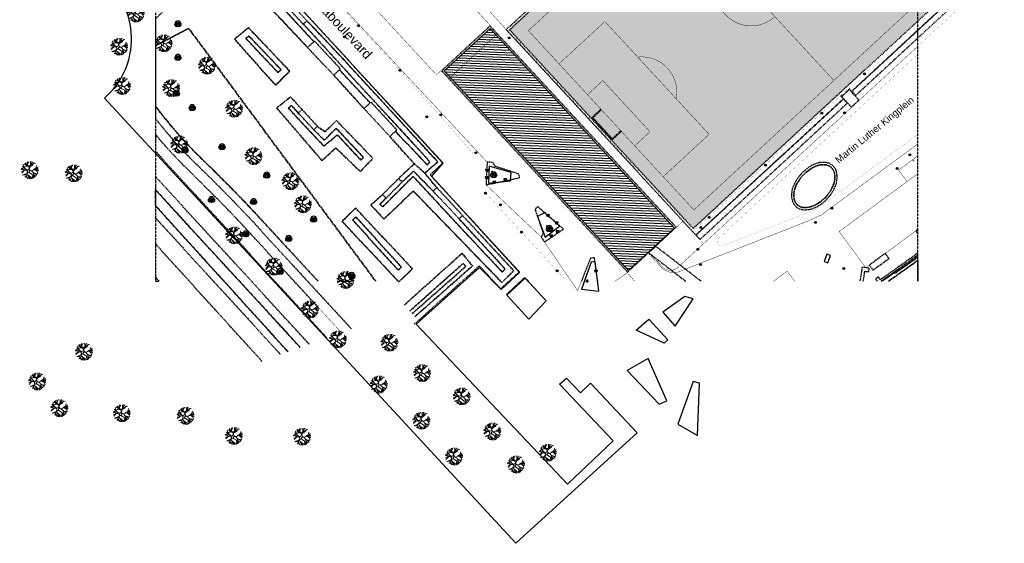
# Model space of a CAD drawing. Header units: millimetres. Extents: x 164440972 to 164699268, y 418448482 to 418717188.
# Tile 1 of 4: x 164440972 to 164699268, y 418448482 to 418585705. Entities that reach past the tile are written whole.
import ezdxf
from ezdxf.enums import TextEntityAlignment as Align

# ---------------------------------------------------------------- set-up
doc = ezdxf.new("R2010")
doc.units = ezdxf.units.MM
doc.header["$LTSCALE"] = 100
doc.linetypes.add('HIDDEN', pattern=[9.525, 6.35, -3.175])
doc.linetypes.add('HIDDEN2', pattern=[4.7625, 3.175, -1.5875])
doc.layers.get('Defpoints').update_dxf_attribs({"color": 6})
for name, color, linetype in [('ADRES_STRAATNAAM', 7, 'Continuous'), ('BEGROEIDTERREINDEEL', 3, 'HIDDEN2'), ('F-IA----_OBJECTDEF', 8, 'Continuous'), ('ONBEGROEIDTERREINDEEL', 15, 'HIDDEN2'), ('OVERBRUGGINGSDEEL', 8, 'Continuous'), ('OVERIGBOUWWERK', 7, 'Continuous'), ('PAND', 1, 'Continuous'), ('PUT', 8, 'Continuous'), ('RASTERVERDELING', 8, 'HIDDEN'), ('SCHEIDING', 14, 'HIDDEN2'), ('STRAATMEUBILAIR', 14, 'Continuous'), ('T--L9041_VERHARDING_Sportveld', 255, 'Continuous'), ('VEGETATIEOBJECT', 92, 'Continuous'), ('WEGDEEL', 8, 'Continuous'), ('WEGINRICHTINGSELEMENT', 7, 'Continuous')]:
    doc.layers.add(name, color=color, linetype=linetype)
doc.layers.add('T--A9041_VERHARDING_Sportveld', color=92, linetype='Continuous', transparency=0.8)
doc.layers.add('T--L9042_BOMEN', color=84, linetype='Continuous', lineweight=0)
doc.styles.get("Standard").update_dxf_attribs({"font": 'arial.ttf'})

# ---------------------------------------------------------------- blocks, each defined once
blk = doc.blocks.new('PUT')
at = {"flags": 128}
blk.add_lwpolyline([(-150, 0), (150, 0)], dxfattribs=at)
blk.add_circle((0, 0), 250)
blk.add_point((0, 0))
blk = doc.blocks.new('VEGETATIEOBJECT')
for centre in [(-200, -200), (0, 200), (200, -200)]:
    blk.add_circle(centre, 600)
blk.add_point((0, 0))
blk = doc.blocks.new('STRAATMEUBILAIR')
at = {"flags": 128}
blk.add_lwpolyline([(-300, 0), (-200, 0), (-200, 300), (200, 300), (200, 0), (300, 0), (300, 300), (400, 300), (400, 400), (-400, 400), (-400, 300), (-300, 300), (-300, 0)], dxfattribs=at)
blk.add_point((0, 0))
blk = doc.blocks.new('LICHTPUNT')
at = {"flags": 128}
for points in [[(-100, -200), (-300, -500)], [(0, -200), (0, -600)], [(100, -200), (300, -500)]]:
    blk.add_lwpolyline(points, dxfattribs=at)
blk.add_circle((0, 0), 100)
blk.add_point((0, 0))
blk = doc.blocks.new('boom15')
for p, q in [((-1284, 245), (-1881, 157)), ((-1106, 279), (-1876, -213)), ((-837, 1233), (-1799, 760)), ((-1799, 760), (-667, 633)), ((-1355, 546), (-1704, 1021)), ((-1202, 1372), (-1390, 1455)), ((-707, 259), (-1355, 546)), ((-665, 606), (-1202, 1372)), ((-933, 989), (-1054, 1855)), ((-414, 1658), (-921, 1885)), ((-527, 1919), (-502, 2147)), ((-299, 1379), (-527, 1919)), ((-20, 1187), (-299, 1379)), ((-297, 1976), (-228, 2217)), ((-130, 1313), (-297, 1976)), ((6, 1614), (36, 1887)), ((103, 1333), (6, 1614)), ((33, 1616), (578, 2305)), ((36, 1887), (179, 2324)), ((691, 1213), (1174, 1580)), ((742, 946), (1443, 1197)), ((803, 1277), (976, 1988)), ((976, 1988), (974, 2222)), ((994, 1781), (1631, 1936)), ((1174, 1580), (1359, 2157)), ((1245, -58), (2008, 208)), ((1443, 1197), (1872, 1759)), ((1796, 54), (2626, -145)), ((2008, 208), (2349, 852)), ((2095, 351), (2621, 433)), ((2217, -9), (2566, 238)), ((-657, -622), (-1779, -801)), ((-1067, -892), (-1721, -850)), ((-1057, -1316), (-1349, -1378)), ((-853, -756), (-1075, -1625)), ((-633, -583), (-1067, -892)), ((-909, -1150), (-602, -1972)), ((-736, -1577), (-805, -1818)), ((-486, -923), (-122, -1876)), ((-429, -1053), (170, -1805)), ((17, -1611), (-201, -2109)), ((-122, -1876), (66, -2167)), ((157, -632), (740, -1195)), ((170, -1805), (687, -2148)), ((687, -1624), (324, -2225)), ((916, -1875), (602, -2201)), ((740, -1195), (687, -1624)), ((1095, -1029), (849, -2134)), ((1213, -1759), (1028, -2119)), ((1052, -743), (1910, -1563)), ((1052, -743), (1213, -1759)), ((1156, -1412), (1548, -1865)), ((1307, -974), (2124, -1327)), ((1683, -1347), (1760, -1711)), ((1719, -107), (2116, -713)), ((1835, -1217), (2202, -1185)), ((2116, -713), (2199, -1149)), ((2128, -541), (2464, -665))]:
    blk.add_line(p, q)
for centre, radius, start, end in [((-972, -1088), 1373, 78.8774, 104.28942), ((-489, -88), 1366, 69.1371, 104.77711), ((-793, -182), 450, 291.1226, 78.8774), ((-180, 722), 499, 193.43344, 69.1371), ((447, 1547), 405, 211.85173, 304.07273), ((951, 416), 610, 137.76604, 290.42774), ((2202, -720), 2299, 90.15836, 137.76604), ((-228, -761), 329, 37.31288, 210.03342), ((-1617, -1563), 1275, 338.11849, 30.03342), ((357, -363), 335, 54.28546, 233.34269), ((-276, -1244), 1420, 20.65693, 54.28546), ((1523, -1479), 1386, 42.60855, 104.32725)]:
    blk.add_arc(centre, radius, start, end)

msp = doc.modelspace()

# ---------------------------------------------------------------- hatches: boundary and pattern name
at = {"layer": 'F-IA----_OBJECTDEF'}
h = msp.add_hatch(dxfattribs=at)
h.set_pattern_fill('LINE', color=256, scale=200, angle=-2.26535)
h.set_pattern_definition([(357.73465, (164505334.2, 418647628.24), (25.1, 634.5037), [])])
h.paths.add_polyline_path([(164552308, 418572293), (164600701, 418519939), (164612744, 418531071), (164564354, 418583423)])
at = {"layer": 'T--A9041_VERHARDING_Sportveld'}
h = msp.add_hatch(color=256, dxfattribs=at)
h.dxf.hatch_style = 1
h.paths.add_polyline_path([(164642992, 418661090), (164643484, 418660558), (164566581, 418589689), (164564846, 418588089), (164516647, 418640178), (164555957, 418676486), (164595227, 418712758)])
h.paths.add_polyline_path([(164569502, 418583079), (164572058, 418585440), (164609457, 418619983), (164628262, 418637347), (164648057, 418655613), (164695069, 418604863), (164694537, 418601924), (164655917, 418566299), (164617666, 418530955)])

# ---------------------------------------------------------------- linework, layer by layer
at = {"layer": 'BEGROEIDTERREINDEEL', "flags": 128}
for points in [[(164538366, 418562987), (164517507, 418585583), (164506295, 418597728), (164496418, 418608385), (164491634, 418603788), (164493524, 418601845), (164476575, 418585935), (164476575, 418578874), (164485308, 418583439), (164534375, 418517138)], [(164507700, 418591228), (164495953, 418603942), (164496617, 418604671), (164508598, 418591912), (164509525, 418592796), (164496210, 418606871), (164492729, 418603739), (164516457, 418578440), (164518136, 418579951), (164507700, 418591228)], [(164567459, 418516839), (164544232, 418540805), (164536512, 418533463), (164533081, 418537162), (164536145, 418539869), (164540394, 418544091), (164544448, 418547964), (164538072, 418555082), (164531268, 418562430), (164523361, 418571182), (164516457, 418578440), (164492729, 418603739), (164496210, 418606871), (164509525, 418592796), (164516335, 418585435), (164525208, 418576079), (164535283, 418565132), (164550641, 418548432), (164547239, 418545492), (164550369, 418541708), (164557151, 418534353), (164570577, 418519916), (164567459, 418516839)], [(164515352, 418584551), (164508598, 418591912), (164496617, 418604671), (164495953, 418603942), (164507700, 418591228), (164518136, 418579951), (164518309, 418580107), (164525114, 418572778), (164524877, 418572563), (164532904, 418563937), (164533096, 418564114), (164539893, 418556780), (164539531, 418556443), (164547901, 418547664), (164548607, 418548426), (164540367, 418557447), (164533526, 418564872), (164525245, 418573848), (164515352, 418584551)], [(164534375, 418517138), (164485308, 418583439), (164476575, 418578874), (164476575, 418563045), (164478441, 418560659), (164480582, 418558020), (164482790, 418555453), (164485072, 418552951), (164487425, 418550515), (164489863, 418548134), (164490613, 418547412), (164491367, 418546677), (164492118, 418545938), (164492864, 418545196), (164493599, 418544456), (164495502, 418542557), (164497398, 418540635), (164499279, 418538698), (164501145, 418536746), (164502997, 418534778), (164519215, 418517138)], [(164500978, 418583627), (164497331, 418580626), (164508102, 418568523), (164511793, 418572233), (164500978, 418583627)], [(164508102, 418568523), (164497331, 418580626), (164500978, 418583627), (164511793, 418572233), (164508102, 418568523)], [(164525208, 418576079), (164516335, 418585435), (164515352, 418584551), (164525245, 418573848), (164533526, 418564872), (164540367, 418557447), (164548607, 418548426), (164547901, 418547664), (164539531, 418556443), (164538072, 418555082), (164544448, 418547964), (164547239, 418545492), (164550641, 418548432), (164535283, 418565132), (164525208, 418576079)], [(164500321, 418580837), (164501094, 418581425), (164509570, 418572580), (164508667, 418571892), (164500321, 418580837)], [(164508667, 418571892), (164509570, 418572580), (164501094, 418581425), (164500321, 418580837), (164508667, 418571892)], [(164524877, 418572563), (164523361, 418571182), (164531268, 418562430), (164532904, 418563937), (164524877, 418572563)], [(164524007, 418557270), (164531147, 418549617), (164530458, 418548926), (164524303, 418555509), (164520754, 418552569), (164511480, 418562477), (164512286, 418563235), (164514068, 418561229), (164514999, 418562195), (164512047, 418565493), (164508392, 418562586), (164520283, 418548761), (164523901, 418552097), (164530321, 418545906), (164533634, 418549358), (164524084, 418559278), (164521088, 418556356), (164519060, 418557745), (164518117, 418556881), (164520867, 418554098), (164524007, 418557270)], [(164523901, 418552097), (164520283, 418548761), (164508392, 418562586), (164512047, 418565493), (164514999, 418562195), (164519060, 418557745), (164521088, 418556356), (164524084, 418559278), (164533634, 418549358), (164530321, 418545906), (164523901, 418552097)], [(164502997, 418534778), (164501145, 418536746), (164499279, 418538698), (164497398, 418540635), (164495502, 418542557), (164493599, 418544456), (164492864, 418545196), (164492118, 418545938), (164491367, 418546677), (164490613, 418547412), (164489863, 418548134), (164487425, 418550515), (164485072, 418552951), (164482790, 418555453), (164480582, 418558020), (164478441, 418560659), (164476575, 418563045), (164476575, 418559799), (164476877, 418559413), (164479047, 418556738), (164481293, 418554127), (164483614, 418551582), (164486007, 418549105), (164488471, 418546698), (164489222, 418545975), (164489968, 418545248), (164490711, 418544517), (164491449, 418543782), (164492184, 418543043), (164494084, 418541147), (164495969, 418539236), (164497839, 418537310), (164499694, 418535370), (164501533, 418533416), (164505136, 418529497), (164527962, 418504669)], [(164524007, 418557270), (164520867, 418554098), (164518117, 418556881), (164514068, 418561229), (164512286, 418563235), (164511480, 418562477), (164520754, 418552569), (164524303, 418555509), (164530458, 418548926), (164531147, 418549617), (164524007, 418557270)], [(164567152, 418515144), (164572057, 418519653), (164548612, 418545043), (164552011, 418548168), (164538366, 418562987)], [(164503176, 418527832), (164500064, 418531216), (164498479, 418532904), (164496882, 418534580), (164495274, 418536246), (164493653, 418537900), (164492021, 418539542), (164490531, 418541022), (164486807, 418544720), (164482582, 418548915), (164480976, 418550623), (164479404, 418552362), (164477866, 418554130), (164476575, 418555673), (164476575, 418551230), (164521510, 418502328)], [(164547239, 418545492), (164544448, 418547964), (164540394, 418544091), (164541306, 418543167), (164544290, 418546001), (164549414, 418540799), (164550369, 418541708), (164547239, 418545492)], [(164565670, 418547305), (164565130, 418548278), (164563609, 418548396), (164563318, 418542417), (164572110, 418544283), (164571921, 418545253), (164565670, 418547305)], [(164516923, 418500663), (164476575, 418544603), (164476575, 418533763), (164509430, 418497945)], [(164544189, 418544638), (164536217, 418536662), (164535441, 418537310), (164537094, 418538931), (164536145, 418539869), (164533081, 418537162), (164536512, 418533463), (164544232, 418540805), (164567169, 418517138)], [(164556250, 418533504), (164549414, 418540799), (164544290, 418546001), (164541306, 418543167), (164537094, 418538931), (164535441, 418537310), (164536217, 418536662), (164544189, 418544638), (164567516, 418519566), (164568320, 418520347), (164556250, 418533504)], [(164567762, 418517138), (164570577, 418519916), (164557151, 418534353), (164556250, 418533504), (164568320, 418520347), (164567516, 418519566), (164544189, 418544638)], [(164511375, 418498651), (164476575, 418536977), (164476575, 418541132), (164514577, 418499812)], [(164514577, 418499812), (164476575, 418541132), (164476575, 418536977), (164511375, 418498651)], [(164576803, 418536741), (164576154, 418535981), (164578299, 418529733), (164577787, 418528731), (164578625, 418527461), (164583619, 418530839), (164576803, 418536741)], [(164519215, 418517138), (164502997, 418534778)], [(164529111, 418536342), (164525577, 418532880), (164540240, 418517138)], [(164540376, 418516992), (164525577, 418532880), (164529111, 418536342), (164543995, 418520378), (164540376, 418516992)], [(164529212, 418533959), (164541074, 418520897), (164540302, 418520028), (164528301, 418533248), (164529212, 418533959)], [(164528301, 418533248), (164540302, 418520028), (164541074, 418520897), (164529212, 418533959), (164528301, 418533248)], [(164540532, 418517138), (164543995, 418520378), (164529111, 418536342)], [(164504536, 418496169), (164476575, 418526975), (164476575, 418518231), (164477583, 418517138)], [(164519076, 418510540), (164503176, 418527832)], [(164559749, 418521170), (164557044, 418524493), (164541902, 418510979)], [(164541902, 418510979), (164557044, 418524493), (164559749, 418521170), (164544671, 418507903)], [(164558041, 418521066), (164557297, 418521822), (164543344, 418509376)], [(164543344, 418509376), (164557297, 418521822)], [(164557297, 418521822), (164558041, 418521066), (164543962, 418508690)], [(164543962, 418508690), (164558041, 418521066)], [(164544513, 418505942), (164561545, 418521195), (164567196, 418515185)], [(164544671, 418507903), (164559749, 418521170)], [(164591732, 418523324), (164590719, 418523191), (164588301, 418517138)], [(164592606, 418517138), (164592613, 418517138), (164591732, 418523324)], [(164524291, 418517138), (164528348, 418517138)], [(164573499, 418518126), (164568659, 418513672)], [(164574384, 418517138), (164574411, 418517138), (164573499, 418518126)]]:
    msp.add_lwpolyline(points, dxfattribs=at)
at = {"layer": 'Defpoints'}
msp.add_lwpolyline([(164552308, 418572293), (164600701, 418519939), (164612744, 418531071), (164564354, 418583423)], close=True, dxfattribs=at)
at = {"layer": 'ONBEGROEIDTERREINDEEL', "flags": 128}
for points in [[(164626647, 418638216), (164615454, 418627838), (164614388, 418628968), (164609467, 418624442), (164610516, 418623275), (164604819, 418618053), (164603770, 418619196), (164598843, 418614640), (164599886, 418613511), (164588664, 418603146), (164589393, 418602336), (164571133, 418585458), (164568592, 418583110), (164614987, 418532924), (164617532, 418530171), (164618368, 418529267), (164620686, 418531404), (164657055, 418564927), (164656507, 418565531), (164656364, 418565689), (164656460, 418565777), (164656603, 418565619), (164658594, 418567460), (164658454, 418567613), (164658550, 418567701), (164659254, 418566928), (164696160, 418601052), (164695409, 418601876), (164695195, 418602111), (164695743, 418605061), (164648086, 418656513), (164627368, 418637415), (164626647, 418638216)], [(164569502, 418583079), (164572058, 418585440), (164609457, 418619983), (164628262, 418637347), (164648057, 418655613), (164695069, 418604863), (164694537, 418601924), (164655917, 418566299), (164617666, 418530955), (164569502, 418583079)], [(164696160, 418601052), (164659254, 418566928), (164660261, 418565821), (164697132, 418599866), (164696972, 418600038), (164697034, 418600091), (164696160, 418601052)], [(164676575, 418582943), (164659254, 418566928), (164660261, 418565821), (164676575, 418580885), (164676575, 418582943)], [(164658070, 418563807), (164657055, 418564927), (164620686, 418531404), (164618368, 418529267), (164619441, 418528106), (164621732, 418530224), (164658070, 418563807)], [(164660285, 418565569), (164659157, 418566841), (164658594, 418567460), (164656603, 418565619), (164659178, 418562777), (164661154, 418564621), (164660285, 418565569)], [(164654967, 418542113), (164655106, 418542507), (164655220, 418542910), (164655307, 418543319), (164655368, 418543733), (164655401, 418544150), (164655408, 418544568), (164655388, 418544986), (164655340, 418545401), (164655266, 418545813), (164655203, 418546028), (164655126, 418546238), (164655035, 418546442), (164654930, 418546640), (164654812, 418546830), (164654682, 418547011), (164654539, 418547184), (164654385, 418547346), (164654220, 418547497), (164654046, 418547637), (164653862, 418547765), (164653670, 418547880), (164653471, 418547981), (164653265, 418548069), (164653054, 418548143), (164652838, 418548202), (164652619, 418548246), (164652275, 418548290), (164651930, 418548313), (164651583, 418548314), (164651238, 418548294), (164650894, 418548252), (164650553, 418548190), (164650217, 418548106), (164649886, 418548002), (164649563, 418547877), (164649248, 418547733), (164648943, 418547569), (164648471, 418547309), (164648012, 418547025), (164647568, 418546719), (164647141, 418546390), (164646731, 418546040), (164646339, 418545670), (164645966, 418545280), (164645605, 418544875), (164645266, 418544451), (164644949, 418544010), (164644656, 418543553), (164644388, 418543082), (164644144, 418542597), (164643926, 418542100), (164643776, 418541703), (164643654, 418541297), (164643561, 418540882), (164643497, 418540463), (164643463, 418540040), (164643458, 418539615), (164643483, 418539192), (164643539, 418538771), (164643623, 418538355), (164643684, 418538139), (164643760, 418537928), (164643850, 418537723), (164643955, 418537525), (164644073, 418537334), (164644203, 418537152), (164644346, 418536979), (164644501, 418536817), (164644667, 418536666), (164644843, 418536526), (164645028, 418536400), (164645221, 418536286), (164645422, 418536186), (164645629, 418536100), (164645842, 418536029), (164646059, 418535973), (164646279, 418535932), (164646700, 418535902), (164647122, 418535899), (164647544, 418535922), (164647963, 418535972), (164648378, 418536049), (164648788, 418536151), (164649190, 418536279), (164649584, 418536432), (164649967, 418536609), (164650433, 418536884), (164650887, 418537178), (164651328, 418537491), (164651755, 418537823), (164652168, 418538173), (164652565, 418538540), (164652946, 418538924), (164653301, 418539334), (164653635, 418539760), (164653948, 418540203), (164654238, 418540661), (164654505, 418541133), (164654748, 418541617), (164654967, 418542113)], [(164654410, 418542336), (164654204, 418541869), (164653974, 418541413), (164653723, 418540969), (164653449, 418540538), (164653155, 418540121), (164652841, 418539719), (164652507, 418539333), (164652146, 418538970), (164651769, 418538622), (164651379, 418538290), (164650974, 418537976), (164650556, 418537679), (164650126, 418537400), (164649685, 418537140), (164649339, 418536980), (164648983, 418536842), (164648620, 418536727), (164648250, 418536635), (164647875, 418536566), (164647496, 418536520), (164647116, 418536499), (164646734, 418536501), (164646354, 418536527), (164646176, 418536561), (164646000, 418536608), (164645828, 418536666), (164645661, 418536737), (164645499, 418536818), (164645342, 418536911), (164645193, 418537014), (164645051, 418537127), (164644917, 418537250), (164644792, 418537381), (164644676, 418537521), (164644570, 418537669), (164644475, 418537824), (164644390, 418537984), (164644317, 418538150), (164644256, 418538321), (164644206, 418538496), (164644130, 418538871), (164644080, 418539250), (164644058, 418539632), (164644062, 418540015), (164644093, 418540396), (164644151, 418540774), (164644235, 418541147), (164644345, 418541513), (164644481, 418541871), (164644687, 418542340), (164644917, 418542798), (164645170, 418543243), (164645447, 418543675), (164645746, 418544091), (164646066, 418544491), (164646407, 418544873), (164646760, 418545242), (164647132, 418545593), (164647521, 418545925), (164647926, 418546237), (164648347, 418546527), (164648782, 418546796), (164649230, 418547042), (164649503, 418547189), (164649785, 418547319), (164650074, 418547431), (164650370, 418547526), (164650671, 418547601), (164650976, 418547658), (164651284, 418547696), (164651594, 418547714), (164651904, 418547713), (164652214, 418547693), (164652522, 418547654), (164652701, 418547618), (164652876, 418547570), (164653048, 418547510), (164653216, 418547439), (164653378, 418547356), (164653535, 418547263), (164653684, 418547159), (164653827, 418547045), (164653961, 418546922), (164654086, 418546791), (164654203, 418546650), (164654310, 418546503), (164654406, 418546348), (164654492, 418546188), (164654566, 418546022), (164654630, 418545851), (164654681, 418545676), (164654748, 418545304), (164654790, 418544929), (164654808, 418544552), (164654802, 418544175), (164654772, 418543798), (164654717, 418543425), (164654638, 418543055), (164654536, 418542692), (164654410, 418542336)], [(164654410, 418542336), (164654536, 418542692), (164654638, 418543055), (164654717, 418543425), (164654772, 418543798), (164654802, 418544175), (164654808, 418544552), (164654790, 418544929), (164654748, 418545304), (164654681, 418545676), (164654630, 418545851), (164654566, 418546022), (164654492, 418546188), (164654406, 418546348), (164654310, 418546503), (164654203, 418546650), (164654086, 418546791), (164653961, 418546922), (164653827, 418547045), (164653684, 418547159), (164653535, 418547263), (164653378, 418547356), (164653216, 418547439), (164653048, 418547510), (164652876, 418547570), (164652701, 418547618), (164652522, 418547654), (164652214, 418547693), (164651904, 418547713), (164651594, 418547714), (164651284, 418547696), (164650976, 418547658), (164650671, 418547601), (164650370, 418547526), (164650074, 418547431), (164649785, 418547319), (164649503, 418547189), (164649230, 418547042), (164648782, 418546796), (164648347, 418546527), (164647926, 418546237), (164647521, 418545925), (164647132, 418545593), (164646760, 418545242), (164646407, 418544873), (164646066, 418544491), (164645746, 418544091), (164645447, 418543675), (164645170, 418543243), (164644917, 418542798), (164644687, 418542340), (164644481, 418541871), (164644345, 418541513), (164644235, 418541147), (164644151, 418540774), (164644093, 418540396), (164644062, 418540015), (164644058, 418539632), (164644080, 418539250), (164644130, 418538871), (164644206, 418538496), (164644256, 418538321), (164644317, 418538150), (164644390, 418537984), (164644475, 418537824), (164644570, 418537669), (164644676, 418537521), (164644792, 418537381), (164644917, 418537250), (164645051, 418537127), (164645193, 418537014), (164645342, 418536911), (164645499, 418536818), (164645661, 418536737), (164645828, 418536666), (164646000, 418536608), (164646176, 418536561), (164646354, 418536527), (164646734, 418536501), (164647116, 418536499), (164647496, 418536520), (164647875, 418536566), (164648250, 418536635), (164648620, 418536727), (164648983, 418536842), (164649339, 418536980), (164649685, 418537140), (164650126, 418537400), (164650556, 418537679), (164650974, 418537976), (164651379, 418538290), (164651769, 418538622), (164652146, 418538970), (164652507, 418539333), (164652841, 418539719), (164653155, 418540121), (164653449, 418540538), (164653723, 418540969), (164653974, 418541413), (164654204, 418541869), (164654410, 418542336)], [(164676575, 418530729), (164676033, 418530330), (164676575, 418529593), (164676575, 418530729)], [(164607824, 418526300), (164605940, 418524642), (164615733, 418517138), (164615733, 418517138)], [(164619752, 418517138), (164607824, 418526300)], [(164668064, 418524466), (164663853, 418521367), (164664803, 418520076), (164669034, 418523147), (164668064, 418524466)], [(164666991, 418517138), (164667343, 418517389), (164676575, 418523965), (164676575, 418524530), (164666797, 418517565), (164666254, 418518314), (164665465, 418517805), (164665957, 418517138)], [(164667343, 418517389), (164667398, 418517311), (164670410, 418519430), (164670565, 418519238), (164676575, 418523508), (164676575, 418523965), (164667343, 418517389)], [(164676575, 418523508), (164670565, 418519238), (164670410, 418519430), (164667398, 418517311), (164667343, 418517389), (164666991, 418517138)], [(164668848, 418517138), (164676575, 418522624), (164676575, 418517138)], [(164676575, 418517138), (164676575, 418522624), (164668848, 418517138)], [(164676575, 418517138), (164676575, 418523508)], [(164662932, 418520689), (164661970, 418520856), (164661801, 418519793), (164661380, 418517138)], [(164662285, 418517138), (164662661, 418519776), (164662785, 418519758), (164663717, 418519621), (164663834, 418520560), (164662932, 418520689)]]:
    msp.add_lwpolyline(points, dxfattribs=at)
at = {"layer": 'OVERBRUGGINGSDEEL', "const_width": 100, "flags": 128}
for points in [[(164619752, 418517138), (164607824, 418526300), (164605940, 418524642)], [(164605940, 418524642), (164615733, 418517138), (164615733, 418517138)]]:
    msp.add_lwpolyline(points, dxfattribs=at)
at = {"layer": 'OVERIGBOUWWERK', "const_width": 200}
msp.add_lwpolyline([(164551755, 418572327), (164600427, 418519686), (164613046, 418531350), (164564364, 418583976)], close=True, dxfattribs=at)
at = {"layer": 'OVERIGBOUWWERK', "flags": 128}
msp.add_lwpolyline([(164653680, 418523932), (164652690, 418524282), (164651979, 418522317), (164652988, 418521961), (164653680, 418523932)], dxfattribs=at)
at = {"layer": 'PAND', "const_width": 100, "flags": 128}
for points in [[(164550299, 418571255), (164551471, 418572338), (164564375, 418584259), (164520761, 418631429), (164506714, 418618421), (164550299, 418571255)], [(164613329, 418531339), (164566354, 418582103), (164564375, 418584259), (164551471, 418572338), (164600416, 418519403), (164613329, 418531339)], [(164676575, 418550001), (164671540, 418546290), (164673750, 418543285), (164655947, 418530183), (164662932, 418520689), (164676575, 418530729), (164676575, 418550001)], [(164619752, 418517138), (164607853, 418526278), (164606019, 418524582), (164615733, 418517138)], [(164644277, 418517138), (164642312, 418519797), (164638702, 418517138)], [(164619752, 418517138), (164619752, 418517138)]]:
    msp.add_lwpolyline(points, dxfattribs=at)
at = {"layer": 'RASTERVERDELING', "flags": 128}
for points in [[(164676575, 418517138), (164676575, 418717138), (164476575, 418717138), (164476575, 418517138)], [(164476575, 418517138), (164477583, 418517138)], [(164524291, 418517138), (164528348, 418517138)], [(164574384, 418517138), (164574411, 418517138)], [(164592606, 418517138), (164592613, 418517138)], [(164615733, 418517138), (164615733, 418517138)], [(164619752, 418517138), (164619752, 418517138)]]:
    msp.add_lwpolyline(points, dxfattribs=at)
at = {"layer": 'SCHEIDING', "const_width": 25, "flags": 128}
for points in [[(164587549, 418604309), (164589348, 418602343), (164568799, 418583471), (164568460, 418583160), (164617487, 418530130), (164620379, 418527002)], [(164699255, 418598864), (164698490, 418598876), (164698342, 418598741), (164679566, 418581506), (164675903, 418578129), (164647642, 418552068), (164620379, 418527002), (164613715, 418520876), (164613577, 418520746), (164613430, 418520625), (164613276, 418520515), (164613115, 418520414), (164612948, 418520325), (164612775, 418520247), (164612597, 418520180), (164612415, 418520126), (164612230, 418520083), (164612043, 418520053), (164611854, 418520035), (164611664, 418520030), (164611475, 418520037), (164611286, 418520057), (164611099, 418520090), (164610915, 418520134), (164610733, 418520191), (164610557, 418520259), (164610385, 418520340), (164610218, 418520431), (164610058, 418520533), (164609905, 418520646), (164609760, 418520768), (164609624, 418520900), (164609496, 418521040), (164606069, 418524628)], [(164658695, 418568067), (164656183, 418565753), (164619181, 418531689), (164617532, 418530171), (164617487, 418530130)], [(164659254, 418566928), (164658550, 418567701), (164658454, 418567613), (164658594, 418567460), (164659157, 418566841), (164660285, 418565569), (164661154, 418564621), (164661228, 418564689), (164660358, 418565636), (164660388, 418565660), (164660261, 418565821), (164659254, 418566928)], [(164656603, 418565619), (164656460, 418565777), (164656364, 418565689), (164656507, 418565531), (164657055, 418564927), (164658070, 418563807), (164658202, 418563660), (164658225, 418563680), (164659104, 418562710), (164659178, 418562777), (164656603, 418565619)], [(164676575, 418523874), (164667106, 418517138)], [(164661380, 418517138), (164661801, 418519793)], [(164661801, 418519793), (164661970, 418520856), (164662932, 418520689), (164663834, 418520560), (164663717, 418519621), (164662785, 418519758), (164662661, 418519776), (164662285, 418517138)]]:
    msp.add_lwpolyline(points, dxfattribs=at)
at = {"layer": 'T--L9041_VERHARDING_Sportveld', "const_width": 100}
for points in [[(164617831, 418535859), (164691268, 418603699), (164647864, 418650684), (164574427, 418582843)], [(164609791, 418544562), (164621809, 418555664), (164594486, 418585241), (164582468, 418574139)], [(164602320, 418552650), (164606327, 418556352), (164593946, 418569754), (164589939, 418566052)]]:
    msp.add_lwpolyline(points, close=True, dxfattribs=at)
msp.add_lwpolyline([(164654550, 418569779), (164611146, 418616763)], dxfattribs=at)
for points in [[(164626613, 418600021, 1), (164639083, 418586522)], [(164613182, 418565002, 0.5079775), (164603112, 418575904)]]:
    msp.add_lwpolyline(points, format="xyb", dxfattribs=at)
at = {"layer": 'T--L9041_VERHARDING_Sportveld', "linetype": 'HIDDEN2', "ltscale": 0.7}
for points in [[(164598808, 418556451), (164596412, 418554237), (164591054, 418560037), (164593450, 418562251)], [(164598673, 418556598), (164596423, 418554520), (164591337, 418560026), (164593586, 418562104)]]:
    msp.add_lwpolyline(points, dxfattribs=at)
at = {"layer": 'VEGETATIEOBJECT'}
msp.add_lwpolyline([(164571109, 418448482), (164463181, 418565113, 0.4719738), (164462479, 418596814, 0.0628744), (164467023, 418604133, -0.0865536), (164471684, 418610906), (164481091, 418620503, -0.6097112), (164491109, 418615940, 0.1754066), (164492311, 418613061), (164551978, 418548088), (164548992, 418544702), (164572126, 418519447), (164567286, 418515008), (164561575, 418520796), (164545006, 418505883), (164584685, 418464009), (164596662, 418475358), (164582588, 418490210), (164584436, 418491738), (164588073, 418487903), (164590735, 418490427), (164602947, 418477436)], format="xyb", close=True, dxfattribs=at)
for points in [[(164564139, 418547324), (164563932, 418542883), (164569735, 418543503), (164569935, 418545656)], [(164578831, 418528748), (164582582, 418531579), (164578707, 418535158), (164576825, 418534156)], [(164592927, 418514575), (164591956, 418522336), (164590881, 418522202), (164588352, 418515074)], [(164574494, 418507245), (164579073, 418512032), (164573606, 418517985), (164568774, 418513547)], [(164609681, 418509050), (164612946, 418505370), (164617651, 418512591), (164615465, 418513172)], [(164605990, 418507212), (164611001, 418501823), (164610065, 418500953), (164602656, 418504301)], [(164605825, 418496940), (164600334, 418493753), (164608748, 418484987), (164610696, 418485784)], [(164618820, 418476695), (164619319, 418490456), (164617657, 418490871), (164613586, 418479685)]]:
    msp.add_lwpolyline(points, close=True, dxfattribs=at)
at = {"layer": 'WEGDEEL', "const_width": 100, "flags": 128}
for points in [[(164676575, 418625755), (164676575, 418580885), (164660261, 418565821), (164660388, 418565660), (164660358, 418565636), (164661228, 418564689), (164661154, 418564621), (164659178, 418562777), (164659104, 418562710), (164658225, 418563680), (164658202, 418563660), (164658070, 418563807), (164621732, 418530224), (164619441, 418528106), (164618368, 418529267), (164617532, 418530171), (164614987, 418532924), (164613329, 418531339), (164607813, 418526240), (164606069, 418524628), (164609496, 418521040), (164609624, 418520900), (164609760, 418520768), (164609905, 418520646), (164610058, 418520533), (164610218, 418520431), (164610385, 418520340), (164610557, 418520259), (164610733, 418520191), (164610915, 418520134), (164611099, 418520090), (164611286, 418520057), (164611475, 418520037), (164611664, 418520030), (164611854, 418520035), (164612043, 418520053), (164612230, 418520083), (164612415, 418520126), (164612597, 418520180), (164612775, 418520247), (164612948, 418520325), (164613115, 418520414), (164613276, 418520515), (164613430, 418520625), (164613577, 418520746), (164613715, 418520876), (164620379, 418527002), (164647642, 418552068), (164675903, 418578129), (164676575, 418578749), (164676575, 418637821)], [(164565138, 418586929), (164564804, 418587290), (164523250, 418632166), (164523210, 418632129), (164521542, 418630585), (164522800, 418629225), (164564375, 418584260), (164551472, 418572338), (164553472, 418570175), (164566354, 418582104), (164613329, 418531339), (164614987, 418532924), (164568592, 418583110), (164565138, 418586929)], [(164585669, 418517138), (164578625, 418527461), (164577787, 418528731), (164563318, 418542417), (164563609, 418548396), (164494434, 418622527)], [(164494434, 418622527), (164563609, 418548396), (164565130, 418548278), (164565670, 418547305), (164571921, 418545253), (164572110, 418544283), (164563318, 418542417), (164577787, 418528731), (164578299, 418529733), (164576154, 418535981), (164576803, 418536741), (164583619, 418530839), (164578625, 418527461), (164587329, 418514705), (164590719, 418523191), (164591732, 418523324), (164592613, 418517138)], [(164553472, 418570175), (164551472, 418572338), (164550299, 418571255), (164508520, 418616467)], [(164565138, 418586929), (164568592, 418583110), (164571133, 418585458), (164589393, 418602336)], [(164506295, 418597728), (164517507, 418585583), (164538366, 418562987), (164552011, 418548168), (164548612, 418545043), (164572057, 418519653), (164567152, 418515144)], [(164509525, 418592796), (164508598, 418591912), (164515352, 418584551), (164516335, 418585435), (164509525, 418592796)], [(164518136, 418579951), (164516457, 418578440), (164523361, 418571182), (164524877, 418572563), (164525114, 418572778), (164518309, 418580107), (164518136, 418579951)], [(164676575, 418578749), (164675903, 418578129), (164647642, 418552068), (164620379, 418527002), (164613715, 418520876), (164613577, 418520746), (164613430, 418520625), (164613276, 418520515), (164613115, 418520414), (164612948, 418520325), (164612775, 418520247), (164612597, 418520180), (164612415, 418520126), (164612230, 418520083), (164612043, 418520053), (164611854, 418520035), (164611664, 418520030), (164611475, 418520037), (164611286, 418520057), (164611099, 418520090), (164610915, 418520134), (164610733, 418520191), (164610557, 418520259), (164610385, 418520340), (164610218, 418520431), (164610058, 418520533), (164609905, 418520646), (164609760, 418520768), (164609624, 418520900), (164609496, 418521040), (164606069, 418524628), (164606026, 418524589), (164605854, 418524430), (164609284, 418520838), (164609487, 418520635), (164609702, 418520446), (164609929, 418520270), (164610167, 418520110), (164610415, 418519965), (164610671, 418519837), (164610936, 418519725), (164611207, 418519630), (164611483, 418519554), (164611764, 418519495), (164612048, 418519454), (164612334, 418519431), (164612621, 418519427), (164612907, 418519441), (164613192, 418519474), (164613475, 418519525), (164613753, 418519594), (164619342, 418521799), (164643035, 418531073), (164648235, 418533142), (164650965, 418534388), (164651062, 418534442), (164651159, 418534498), (164651254, 418534555), (164651349, 418534613), (164651443, 418534673), (164651535, 418534735), (164651627, 418534798), (164673876, 418551164), (164676575, 418553148), (164676575, 418578749)], [(164597089, 418517138), (164600416, 418519403), (164553472, 418570175)], [(164532904, 418563937), (164531268, 418562430), (164538072, 418555082), (164539531, 418556443), (164539893, 418556780), (164533096, 418564114), (164532904, 418563937)], [(164527962, 418504669), (164505136, 418529497), (164501533, 418533416), (164499694, 418535370), (164497839, 418537310), (164495969, 418539236), (164494084, 418541147), (164492184, 418543043), (164491449, 418543782), (164490711, 418544517), (164489968, 418545248), (164489222, 418545975), (164488471, 418546698), (164486007, 418549105), (164483614, 418551582), (164481293, 418554127), (164479047, 418556738), (164476877, 418559413), (164476575, 418559799), (164476575, 418555673), (164477866, 418554130), (164479404, 418552362), (164480976, 418550623), (164482582, 418548915), (164486807, 418544720), (164490531, 418541022), (164492021, 418539542), (164493653, 418537900), (164495274, 418536246), (164496882, 418534580), (164498479, 418532904), (164500064, 418531216), (164503176, 418527832), (164525348, 418503720)], [(164514999, 418562195), (164514068, 418561229), (164518117, 418556881), (164519060, 418557745), (164514999, 418562195)], [(164655947, 418530183), (164673750, 418543285), (164676575, 418545364), (164676575, 418553148), (164673876, 418551164), (164651627, 418534798), (164651535, 418534735), (164651443, 418534673), (164651349, 418534613), (164651254, 418534555), (164651159, 418534498), (164651062, 418534442), (164650965, 418534388), (164648235, 418533142), (164643035, 418531073), (164619342, 418521799), (164613753, 418519594), (164613475, 418519525), (164613192, 418519474), (164612907, 418519441), (164612621, 418519427), (164612334, 418519431), (164612048, 418519454), (164611764, 418519495), (164611483, 418519554), (164611207, 418519630), (164610936, 418519725), (164610671, 418519837), (164610415, 418519965), (164610167, 418520110), (164609929, 418520270), (164609702, 418520446), (164609487, 418520635), (164609284, 418520838), (164605854, 418524430), (164600416, 418519403), (164602310, 418517138)], [(164521510, 418502328), (164476575, 418551230), (164476575, 418544603)], [(164652619, 418548246), (164652838, 418548202), (164653054, 418548143), (164653265, 418548069), (164653471, 418547981), (164653670, 418547880), (164653862, 418547765), (164654046, 418547637), (164654220, 418547497), (164654385, 418547346), (164654539, 418547184), (164654682, 418547011), (164654812, 418546830), (164654930, 418546640), (164655035, 418546442), (164655126, 418546238), (164655203, 418546028), (164655266, 418545813), (164655340, 418545401), (164655388, 418544986), (164655408, 418544568), (164655401, 418544150), (164655368, 418543733), (164655307, 418543319), (164655220, 418542910), (164655106, 418542507), (164654967, 418542113), (164654748, 418541617), (164654505, 418541133), (164654238, 418540661), (164653948, 418540203), (164653635, 418539760), (164653301, 418539334), (164652946, 418538924), (164652565, 418538540), (164652168, 418538173), (164651755, 418537823), (164651328, 418537491), (164650887, 418537178), (164650433, 418536884), (164649967, 418536609), (164649584, 418536432), (164649190, 418536279), (164648788, 418536151), (164648378, 418536049), (164647963, 418535972), (164647544, 418535922), (164647122, 418535899), (164646700, 418535902), (164646279, 418535932), (164646059, 418535973), (164645842, 418536029), (164645629, 418536100), (164645422, 418536186), (164645221, 418536286), (164645028, 418536400), (164644843, 418536526), (164644667, 418536666), (164644501, 418536817), (164644346, 418536979), (164644203, 418537152), (164644073, 418537334), (164643955, 418537525), (164643850, 418537723), (164643760, 418537928), (164643684, 418538139), (164643623, 418538355), (164643539, 418538771), (164643483, 418539192), (164643458, 418539615), (164643463, 418540040), (164643497, 418540463), (164643561, 418540882), (164643654, 418541297), (164643776, 418541703), (164643926, 418542100), (164644144, 418542597), (164644388, 418543082), (164644656, 418543553), (164644949, 418544010), (164645266, 418544451), (164645605, 418544875), (164645966, 418545280), (164646339, 418545670), (164646731, 418546040), (164647141, 418546390), (164647568, 418546719), (164648012, 418547025), (164648471, 418547309), (164648943, 418547569), (164649248, 418547733), (164649563, 418547877), (164649886, 418548002), (164650217, 418548106), (164650553, 418548190), (164650894, 418548252), (164651238, 418548294), (164651583, 418548314), (164651930, 418548313), (164652275, 418548290), (164652619, 418548246)], [(164675189, 418548803), (164675393, 418548986), (164675577, 418548782), (164675373, 418548598), (164675189, 418548803)], [(164476575, 418544603), (164516923, 418500663)], [(164541306, 418543167), (164540394, 418544091), (164536145, 418539869), (164537094, 418538931), (164541306, 418543167)], [(164550369, 418541708), (164549414, 418540799), (164556250, 418533504), (164557151, 418534353), (164550369, 418541708)], [(164509430, 418497945), (164476575, 418533763), (164476575, 418526975), (164504536, 418496169)], [(164661380, 418517138), (164661801, 418519793), (164661970, 418520856), (164662932, 418520689), (164655947, 418530183)], [(164676575, 418529593), (164676033, 418530330), (164668064, 418524466), (164669034, 418523147), (164664803, 418520076), (164663853, 418521367), (164662932, 418520689), (164663834, 418520560), (164663717, 418519621), (164662785, 418519758), (164662661, 418519776), (164662285, 418517138)], [(164665957, 418517138), (164665465, 418517805), (164666254, 418518314), (164666797, 418517565), (164676575, 418524530), (164676575, 418529593)], [(164652690, 418524282), (164653680, 418523932), (164652988, 418521961), (164651979, 418522317), (164652690, 418524282)], [(164602310, 418517138), (164600416, 418519403), (164597089, 418517138)], [(164638702, 418517138), (164642312, 418519797), (164644277, 418517138)], [(164477583, 418517138), (164476575, 418518231), (164476575, 418517138), (164477583, 418517138)], [(164568660, 418513672), (164573499, 418518126), (164574411, 418517138)], [(164592606, 418517138), (164592613, 418517138)], [(164592613, 418517138), (164592606, 418517138)], [(164615733, 418517138), (164615733, 418517138)], [(164619752, 418517138), (164619752, 418517138)]]:
    msp.add_lwpolyline(points, dxfattribs=at)
at = {"layer": 'WEGINRICHTINGSELEMENT', "const_width": 25, "flags": 128}
for points in [[(164560143, 418550376), (164550952, 418560844), (164540691, 418572437), (164529813, 418584143), (164520727, 418594055), (164510887, 418604703), (164498764, 418617774), (164494583, 418622287)], [(164662409, 418563567), (164676575, 418576628), (164676575, 418555637), (164672798, 418552861), (164650343, 418536336), (164649457, 418535853), (164647562, 418535058), (164625715, 418526565)], [(164625715, 418526565), (164625647, 418526526), (164625576, 418526491), (164625504, 418526461), (164625429, 418526436), (164625353, 418526416), (164625276, 418526402), (164625198, 418526393), (164625119, 418526389), (164625041, 418526390), (164624962, 418526397), (164624885, 418526409), (164624808, 418526426), (164624733, 418526449), (164624659, 418526476), (164624587, 418526509), (164624518, 418526546), (164624452, 418526588), (164624388, 418526634), (164624328, 418526685), (164624271, 418526739), (164624219, 418526798), (164624170, 418526859), (164624125, 418526924), (164624085, 418526992), (164624050, 418527062), (164624020, 418527135), (164623995, 418527209), (164623974, 418527285), (164623959, 418527362), (164623949, 418527440), (164623945, 418527519), (164623946, 418527597), (164623952, 418527676), (164623964, 418527753), (164623981, 418527830), (164624002, 418527906), (164624030, 418527980), (164624062, 418528051), (164624098, 418528121), (164624140, 418528188), (164624186, 418528251), (164624236, 418528312), (164624290, 418528369), (164636105, 418539305), (164662409, 418563567)], [(164584480, 418517138), (164581975, 418519860), (164572612, 418530011), (164563174, 418540252)]]:
    msp.add_lwpolyline(points, dxfattribs=at)

# ---------------------------------------------------------------- block references
at = {"layer": 'PUT'}
for p in [(164529813, 418584143), (164526160, 418581242), (164569390, 418580920), (164540691, 418572437), (164662590, 418571498), (164547737, 418560219), (164551415, 418560790), (164651404, 418561200), (164657376, 418561269), (164560627, 418550853), (164674521, 418550276), (164636597, 418547556), (164671169, 418546690), (164563174, 418540252), (164567101, 418537203), (164654010, 418536293), (164621853, 418533903), (164619622, 418531269), (164649704, 418532596), (164572612, 418530011), (164618901, 418525523), (164619535, 418521526), (164581975, 418519860), (164657181, 418520499)]:
    msp.add_blockref('PUT', p, dxfattribs=at)
at = {"layer": 'STRAATMEUBILAIR'}
for name, p in [('STRAATMEUBILAIR', (164563486, 418544089)), ('STRAATMEUBILAIR', (164563539, 418546074)), ('LICHTPUNT', (164564919, 418545887)), ('STRAATMEUBILAIR', (164565513, 418542935)), ('STRAATMEUBILAIR', (164568405, 418543566)), ('STRAATMEUBILAIR', (164579560, 418534181)), ('LICHTPUNT', (164579351, 418531689)), ('STRAATMEUBILAIR', (164581841, 418532249)), ('STRAATMEUBILAIR', (164580441, 418528805)), ('STRAATMEUBILAIR', (164582087, 418529935)), ('STRAATMEUBILAIR', (164592169, 418519606)), ('LICHTPUNT', (164589821, 418517472))]:
    msp.add_blockref(name, p, dxfattribs=at)
at = {"layer": 'T--L9042_BOMEN', "linetype": 'Continuous', "rotation": 12.3953391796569}
for p in [(164471098, 418587185), (164466753, 418578497), (164478450, 418579394), (164489761, 418573537), (164467513, 418568206), (164480397, 418567639), (164496902, 418562239), (164482524, 418552854), (164501989, 418549805), (164443309, 418546132), (164454826, 418545303), (164511668, 418543239), (164514956, 418537203), (164496911, 418529061), (164507300, 418520855), (164526132, 418517377), (164516816, 418509635), (164524133, 418501803), (164537629, 418500923), (164457521, 418498558), (164546209, 418492945), (164445246, 418490744), (164534854, 418489973), (164556594, 418486854), (164451059, 418483752), (164467438, 418482430), (164484168, 418481759), (164546038, 418480473), (164564629, 418477654), (164496839, 418476477), (164514742, 418476287), (164579200, 418472099), (164554589, 418471091), (164570865, 418468999)]:
    msp.add_blockref('boom15', p, dxfattribs=at)
at = {"layer": 'VEGETATIEOBJECT'}
for p in [(164482481, 418584675), (164482481, 418575881), (164482069, 418566490), (164486228, 418562703), (164484356, 418551655), (164494050, 418552461), (164505782, 418545012), (164565313, 418545114), (164491281, 418538608), (164502328, 418538087), (164518072, 418533466), (164579964, 418530982), (164500276, 418529611), (164511554, 418528407), (164509280, 418519748), (164528104, 418518715)]:
    msp.add_blockref('VEGETATIEOBJECT', p, dxfattribs=at)

# ---------------------------------------------------------------- texts
at = {"layer": 'ADRES_STRAATNAAM'}
for s, height, rotation, p in [('Nelson Mandelaboulevard', 2500, -47.1, (164518054, 418590021)), ('Martin Luther Kingplein', 1800, 39.5, (164665786, 418556165))]:
    msp.add_text(s, height=height, rotation=rotation, dxfattribs=at).set_placement(p, align=Align.CENTER)

doc.saveas('drawing.dxf')
